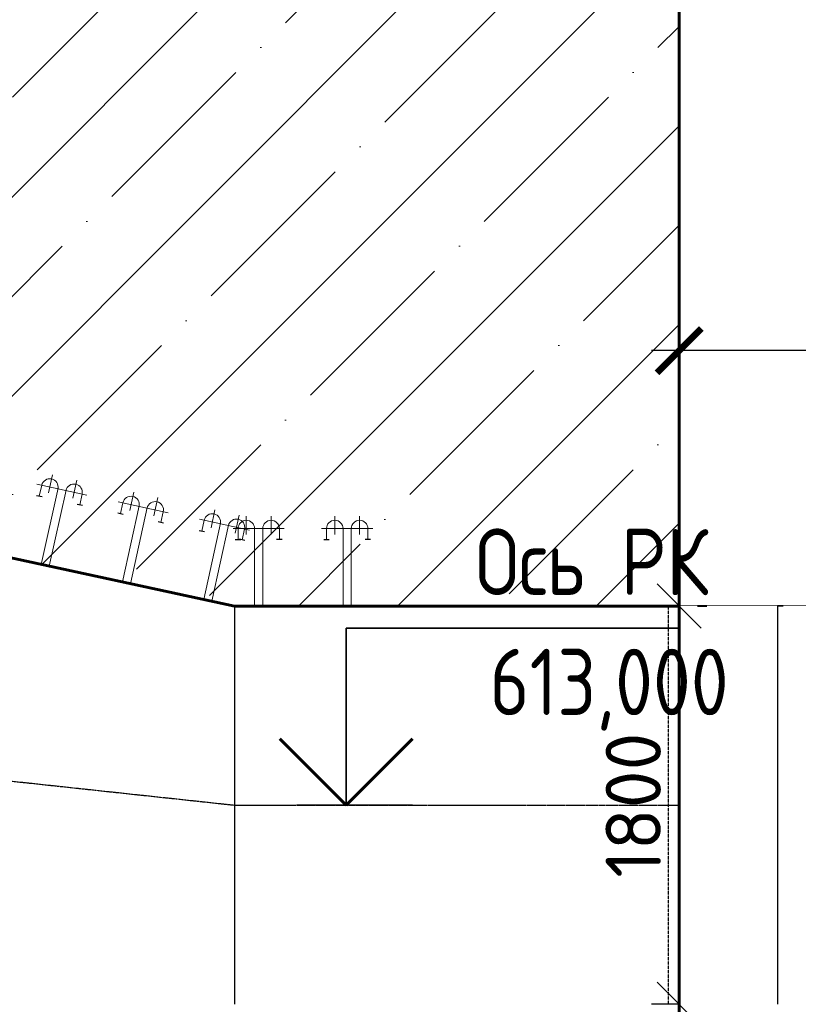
# Model space of a CAD drawing. Header units: millimetres. Extents: x 452087 to 582075, y 10891 to 81641.
# Tile 12 of 46: x 480039 to 483559, y 36136 to 40586. Entities that reach past the tile are written whole.
import ezdxf
from ezdxf.enums import TextEntityAlignment as Align

# ---------------------------------------------------------------- set-up
doc = ezdxf.new("R2010")
doc.units = ezdxf.units.MM
doc.linetypes.add('ГТО-1 Пунктир', pattern=[7, 5, -2])
doc.linetypes.add('осевая', pattern=[50.800000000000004, 31.75, -6.35, 6.35, -6.35])
doc.layers.get('Defpoints').update_dxf_attribs({"color": 8})
for name, color, linetype, lineweight in [('ГТО-2_Бетон_060', 3, 'Continuous', 60), ('ГТО-2_Оси_025', 6, 'осевая', 25), ('ГТО-2_Пунктир', 151, 'ГТО-1 Пунктир', 25), ('ГТО-2_Размеры_035', 2, 'Continuous', 35), ('ОГСО_Оборудование', 7, 'Continuous', 18)]:
    doc.layers.add(name, color=color, linetype=linetype, lineweight=lineweight)
doc.layers.add('ГТО-2_Размеры', color=7, linetype='Continuous')
doc.layers.add('ГТО-2_Штриховка_018', color=7, linetype='Continuous', lineweight=18, true_color=0x6b6b6b)
doc.styles.add('MOSOBL (isocpeur)', font='isocpeur.ttf')
doc.styles.add('RomanS', font='romans.shx', dxfattribs={"width": 0.7})
doc.dimstyles.new('MOSOBL 1-100 (мм)', dxfattribs={"dimscale": 100, "dimtxt": 3, "dimasz": 2, "dimexe": 1.25, "dimexo": 0.625, "dimtad": 1, "dimdec": 0, "dimzin": 9, "dimtxsty": 'RomanS', "dimblk": 'ARCHTICK', "dimcen": 2.5, "dimdle": 1.25, "dimclrd": 7, "dimclre": 7, "dimclrt": 2, "dimadec": 0, "dimazin": 0, "dimtfac": 1, "dimtdec": 0, "dimtmove": 1, "dimatfit": 3, "dimfxl": 1, "dimtfill": 1, "dimlwd": 25, "dimlwe": 25, "dimarcsym": 0})
doc.dimstyles.new('М100 (мм)', dxfattribs={"dimscale": 100, "dimtxt": 2.5, "dimasz": 2, "dimexe": 1.25, "dimexo": 0.825, "dimgap": 0.825, "dimtad": 1, "dimdec": 0, "dimzin": 1, "dimtxsty": 'MOSOBL (isocpeur)', "dimblk": 'OBLIQUE', "dimcen": 0, "dimdle": 1.25, "dimclrd": 7, "dimclre": 7, "dimclrt": 256, "dimaunit": 1, "dimadec": 1, "dimazin": 0, "dimtfac": 1, "dimtdec": 0, "dimtofl": 0, "dimtmove": 1, "dimatfit": 3, "dimldrblk": 'DOTSMALL', "dimfxl": 1.25, "dimtfill": 1, "dimtolj": 1, "dimarcsym": 1})

# ---------------------------------------------------------------- blocks, each defined once
blk = doc.blocks.new('металл')
at = {"layer": 'ГТО-2_Штриховка_018', "lineweight": 25}
for p, q in [((-31, 0), (-6, 0)), ((31, 1.164153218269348e-10), (6, 0)), ((-106.0000000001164, -300.0000000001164), (-81.00000000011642, -300.0000000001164)), ((105.9999999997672, -300.0000000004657), (81.00000000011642, -299.9999999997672))]:
    blk.add_line(p, q, dxfattribs=at)
at = {"layer": 'ГТО-2_Штриховка_018'}
for p, q in [((-18.50000000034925, -3.492459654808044e-10), (-18.50000000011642, -352.3886197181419)), ((18.55784534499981, -4.656612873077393e-10), (18.55784534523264, -352.3886197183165)), ((-93.49999999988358, -299.9999999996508), (-93.50000000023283, -350.0000000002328)), ((93.49999999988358, -300), (93.50000000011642, -349.9999999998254)), ((-115.5486754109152, -350.0000000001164), (115.5486754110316, -350.0000000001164)), ((-56.00000000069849, -406.6368462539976), (-56.00000000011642, -323.1195381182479)), ((55.99999999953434, -406.6368462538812), (56.00000000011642, -323.1195381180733))]:
    blk.add_line(p, q, dxfattribs=at)
for centre in [(-56.02892267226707, -349.9999999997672), (56.02892267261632, -350.0000000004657)]:
    blk.add_arc(centre, 37.47107732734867, 180, 0, dxfattribs=at)
blk = doc.blocks.new('_ArchTick')
at = {"color": 0, "linetype": 'ByBlock', "const_width": 0.15}
blk.add_lwpolyline([(-0.5, -0.5), (0.5, 0.5)], dxfattribs=at)
blk = doc.blocks.new('*D533')
at = {"layer": 'Defpoints', "color": 0, "transparency": 16777216}
for p in [(483020.5661223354, 39090.50458746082), (483020.5661223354, 38636.13221443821), (487420.5661661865, 37436.11098471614)]:
    blk.add_point(p, dxfattribs=at)
at = {"layer": 'ГТО-2_Размеры', "color": 7, "lineweight": 25, "transparency": 16777216}
for p, q in [((483020.5661223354, 38698.63221443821), (483020.5661223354, 39215.50458746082)), ((487420.5661661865, 37498.61098471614), (487420.5661661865, 39215.50458746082)), ((487545.5661661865, 39090.50458746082), (482895.5661223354, 39090.50458746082))]:
    blk.add_line(p, q, dxfattribs=at)
at = {"layer": 'ГТО-2_Размеры', "color": 7, "lineweight": 25, "transparency": 16777216, "xscale": 200, "yscale": 200, "zscale": 200, "rotation": 180}
blk.add_blockref('_ArchTick', (483020.5661223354, 39090.50458746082), dxfattribs=at)
at = {"layer": 'ГТО-2_Размеры', "color": 7, "lineweight": 25, "transparency": 16777216, "xscale": 200, "yscale": 200, "zscale": 200}
blk.add_blockref('_ArchTick', (487420.5661661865, 39090.50458746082), dxfattribs=at)
at = {"layer": 'ГТО-2_Размеры', "color": 2, "transparency": 16777216, "insert": (485220.5661442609, 39303.00458746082), "char_height": 300, "attachment_point": 5, "style": 'MOSOBL (isocpeur)', "bg_fill": 3, "box_fill_scale": 1.1, "bg_fill_color": 256, "bg_fill_true_color": 13158600, "bg_fill_transparency": 0}
blk.add_mtext('4400', dxfattribs=at)
blk = doc.blocks.new('*U469')
at = {"color": 2, "lineweight": 35, "ltscale": 100}
for p, q in [((-2.250848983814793, 7.995848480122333), (-17.25073849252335, 7.995848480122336)), ((-2.250848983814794, -1.576252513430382e-15), (-2.250848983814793, 7.995848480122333))]:
    blk.add_line(p, q, dxfattribs=at)
at = {"color": 3, "lineweight": 60, "ltscale": 100}
for p, q in [((-5.250848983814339, 3), (-2.250848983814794, -1.576252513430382e-15)), ((-2.250848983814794, -1.576252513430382e-15), (0.7491510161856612, 2.999999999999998))]:
    blk.add_line(p, q, dxfattribs=at)
at = {"color": 7, "lineweight": 25, "ltscale": 100}
blk.add_line((-5.250848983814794, -8.414887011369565e-16), (-3.451266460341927e-31, -2.969022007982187e-15), dxfattribs=at)
at = {"color": 2, "ltscale": 100, "style": 'RomanS', "width": 0.8, "flags": 8}
for tag, p in [('OTMETKA_2', (-5.481902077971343, 13.99584848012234)), ('OTMETKA', (-5.483434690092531, 5.56727705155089))]:
    blk.add_attdef(tag, text='', height=3, dxfattribs=at).set_placement(p, align=Align.MIDDLE_RIGHT)
blk = doc.blocks.new('_Oblique')
at = {"color": 0, "linetype": 'ByBlock', "lineweight": -2}
blk.add_line((-0.5, -0.5), (0.5, 0.5), dxfattribs=at)
blk = doc.blocks.new('*D574')
at = {"layer": 'Defpoints', "color": 0, "transparency": 16777216}
for p in [(483020.5077068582, 37935.9366067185), (483020.5077069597, 36136.13221534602), (483102.7395214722, 36136.13221534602)]:
    blk.add_point(p, dxfattribs=at)
at = {"layer": 'ГТО-2_Размеры_035', "color": 7, "lineweight": -2, "transparency": 16777216}
for p, q in [((483020.5077069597, 38060.9366067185), (483020.5077069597, 36011.13221534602)), ((483103.0077068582, 37935.9366067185), (483145.5077069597, 37935.9366067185)), ((483020.2395214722, 36136.13221534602), (482895.5077069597, 36136.13221534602))]:
    blk.add_line(p, q, dxfattribs=at)
at = {"layer": 'ГТО-2_Размеры_035', "color": 7, "lineweight": -2, "transparency": 16777216, "xscale": 200, "yscale": 200, "zscale": 200}
for p, rotation in [((483020.5077069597, 37935.9366067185), 90), ((483020.5077069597, 36136.13221534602), 270)]:
    blk.add_blockref('_Oblique', p, dxfattribs=dict(at, rotation=rotation))
at = {"layer": 'ГТО-2_Размеры_035', "transparency": 16777216, "insert": (482813.0077069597, 37036.03441103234), "char_height": 250, "attachment_point": 5, "rotation": 90, "style": 'MOSOBL (isocpeur)', "bg_fill": 3, "box_fill_scale": 1.1, "bg_fill_color": 256, "bg_fill_true_color": 13158600, "bg_fill_transparency": 0}
blk.add_mtext('\\A1;1800', dxfattribs=at)
blk = doc.blocks.new('_DotSmall')
at = {"color": 0, "linetype": 'ByBlock', "const_width": 0.5}
blk.add_lwpolyline([(-0.0625, 0, 1), (0.0625, 0, 1)], format="xyb", close=True, dxfattribs=at)

msp = doc.modelspace()

# ---------------------------------------------------------------- linework, layer by layer
at = {"color": 0, "linetype": 'Continuous', "lineweight": 0}
msp.add_line((483465.7267185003, 37935.85666948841), (483490.0513844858, 37935.85666948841), dxfattribs=at)
at = {"layer": 'ГТО-2_Бетон_060'}
msp.add_line((481010.2999337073, 37935.93660671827), (478286.5665195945, 38522.13221508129), dxfattribs=at)
msp.add_lwpolyline([(483020.5661223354, 34236.13221443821), (483020.5661223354, 41800.85227492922)], dxfattribs=at)
at = {"layer": 'ГТО-2_Оси_025', "ltscale": 0.25}
msp.add_line((478289.3607974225, 37329.13235103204), (481013.1234192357, 37036.03454692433), dxfattribs=at)
at = {"layer": 'ГТО-2_Пунктир', "ltscale": 0.2, "flags": 128}
msp.add_lwpolyline([(482970.5660794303, 37936.13221539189), (482970.5660794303, 36136.13221539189)], dxfattribs=at)
at = {"layer": 'ГТО-2_Размеры'}
msp.add_line((481010.2999337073, 37935.93660671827), (481010.2999338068, 36136.13221523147), dxfattribs=at)
msp.add_lwpolyline([(483465.7267185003, 37935.85667616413), (483465.7267185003, 36136.13222397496)], dxfattribs=at)
at = {"layer": 'ОГСО_Оборудование'}
msp.add_lwpolyline([(483020.5661223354, 37940.084004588), (485177.566708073, 37936.13221539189)], dxfattribs=at)

# ---------------------------------------------------------------- block references
at = {"layer": 'ГТО-2_Размеры', "xscale": -1}
for p, rotation in [((480154.4578616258, 38120.03877507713), 167.5802881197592), ((480521.7237300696, 38040.90648018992), 167.5802881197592), ((480889.1030950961, 37962.02059299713), 167.5802881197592), ((481119.5141644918, 37936.15909753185), 179.9921237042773), ((481519.5141607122, 37936.10411061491), 179.9921237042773)]:
    msp.add_blockref('металл', p, dxfattribs=dict(at, rotation=rotation))

# ---------------------------------------------------------------- next in the draw order: dimensions: what is measured, and where the dimension line sits
at = {"layer": 'ГТО-2_Размеры'}
dim = msp.add_linear_dim(base=(483020.5661223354, 39090.50458746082), p1=(487420.5661661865, 37436.11098471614), p2=(483020.5661223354, 38636.13221443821), dimstyle='MOSOBL 1-100 (мм)', override={"dimtxsty": 'MOSOBL (isocpeur)'}, dxfattribs=at)
dim.commit()
dim.dimension.update_dxf_attribs({"geometry": '*D533', "text_midpoint": (485220.5661442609, 39303.00458746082)})

# ---------------------------------------------------------------- next in the draw order: hatches: boundary and pattern name
at = {"layer": 'ГТО-2_Штриховка_018'}
h = msp.add_hatch(dxfattribs=at)
h.set_pattern_fill('ANSI35', color=256, scale=100)
h.set_pattern_definition([(45, (-123916.4222064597, -142063.8677855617), (-449.0128060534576, 449.0128060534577), []), (45, (-123467.4092064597, -142063.8677855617), (-449.0128060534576, 449.0128060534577), [793.75, -158.75, 0, -158.75])])
edge = h.paths.add_edge_path()
edge.add_line((483014.4484948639, 47536.13175164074), (483020.5661223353, 47536.13175611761))
edge.add_line((483020.5661223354, 47536.13175611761), (483020.5661223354, 43536.13221443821))
edge.add_line((483020.5661223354, 43536.13221443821), (483021.0934880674, 43036.13221443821))
edge.add_line((483021.0934880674, 43036.13221443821), (483020.0387566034, 37935.77418911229))
edge.add_line((483020.0387566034, 37935.77418911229), (481314.5480968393, 37936.13228674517))
edge.add_line((481314.5480968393, 37936.13228674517), (480669.9223057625, 38009.19189288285))
edge.add_line((480669.9223057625, 38009.19189288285), (480623.985559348, 38019.07829324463))
edge.add_arc((1935398.145978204, 6803248.348718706), 6919876.800871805, 257.8443004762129, 257.8640971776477, ccw=False)
edge.add_arc((479037.5090535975, 41030.51930236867), 2618.381268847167, 181.7621460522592, 253.3337371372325, ccw=False)
edge.add_line((476420.366031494, 40950.0030251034), (476420.3660314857, 47566.12753284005))
edge.add_arc((469351.0750502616, 47667.32530529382), 7070.015273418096, 359.1798598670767, 370.7435246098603)
edge.add_line((476297.1633616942, 48985.26807193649), (478418.5660777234, 49036.1308824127))
edge.add_line((478418.5660777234, 49036.1308824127), (478418.5660777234, 43536.13221443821))
edge.add_line((478418.5660777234, 43536.13221443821), (481270.5661223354, 43536.1328884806))
edge.add_line((481270.5661223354, 43536.1328884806), (481270.5661223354, 49036.13076276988))
edge.add_line((481270.5661223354, 49036.13076276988), (483026.6837498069, 49036.13079934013))
edge.add_line((483026.6837498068, 49036.13079934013), (483014.4484948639, 47536.13175164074))

# ---------------------------------------------------------------- next in the draw order: linework, layer by layer
at = {"layer": 'ГТО-2_Бетон_060'}
msp.add_line((483020.5077068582, 37935.9366067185), (481010.2999337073, 37935.93660671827), dxfattribs=at)

# ---------------------------------------------------------------- next in the draw order: block references
at = {"layer": 'ГТО-2_Размеры'}
ref = msp.add_blockref('*U469', (481290.5163040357, 37036.13221443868), dxfattribs=dict(at, xscale=-100, yscale=100, zscale=100))
ref.add_attrib('OTMETKA', '613,000', dxfattribs={"layer": '0', "color": 2, "ltscale": 100, "height": 300, "style": 'RomanS', "width": 0.8}).set_placement((483244.574058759, 37592.85991959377), align=Align.MIDDLE_RIGHT)
ref.add_attrib('OTMETKA_2', 'Ось РК', dxfattribs={"layer": '0', "color": 2, "ltscale": 100, "height": 300, "style": 'RomanS', "width": 0.8}).set_placement((483152.9922261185, 38135.71706245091), align=Align.MIDDLE_RIGHT)

# ---------------------------------------------------------------- next in the draw order: dimensions: what is measured, and where the dimension line sits
at = {"layer": 'ГТО-2_Размеры_035'}
dim = msp.add_linear_dim(base=(483020.5077069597, 36136.13221534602), p1=(483020.5077068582, 37935.9366067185), p2=(483102.7395214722, 36136.13221534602), angle=90, dimstyle='М100 (мм)', dxfattribs=at)
dim.commit()
dim.dimension.update_dxf_attribs({"geometry": '*D574', "text_midpoint": (482813.0077069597, 37036.03441103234)})

# ---------------------------------------------------------------- next in the draw order: linework, layer by layer
at = {"layer": 'ГТО-2_Оси_025', "ltscale": 0.25}
msp.add_line((481010.3291414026, 37036.03441097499), (483020.5661223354, 37036.13221443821), dxfattribs=at)
msp.add_line((481010.3291414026, 37036.03441097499), (483020.5661223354, 37036.13221443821), dxfattribs=at)

doc.saveas('drawing.dxf')
